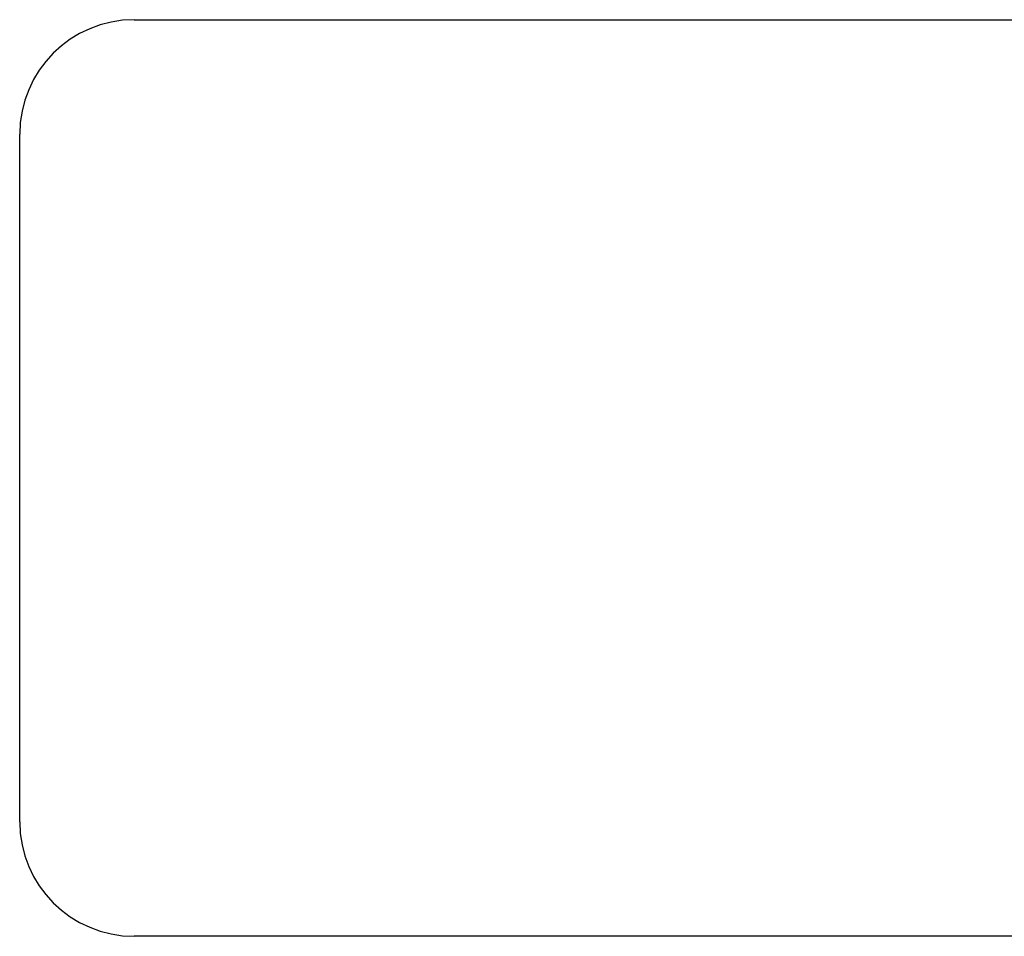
# Model space of a CAD drawing. Header units: inches. Extents: x 2.3 to 72.2, y 3.3 to 39.4.
# Tile 46 of 76: x 8.7 to 10.8, y 23.6 to 25.6. Entities that reach past the tile are written whole.
import ezdxf

# ---------------------------------------------------------------- set-up
doc = ezdxf.new("R2010")
doc.units = ezdxf.units.IN
doc.header["$MEASUREMENT"] = 0
doc.layers.add('Visible Edges(ANSI)', color=7, linetype='Continuous', lineweight=25)

msp = doc.modelspace()

# ---------------------------------------------------------------- linework, layer by layer
at = {"layer": 'Visible Edges(ANSI)'}
for p, q in [((8.9241, 25.5651), (11.9241, 25.5651)), ((8.6741, 23.8151), (8.6741, 25.3151)), ((11.9241, 23.5651), (8.9241, 23.5651))]:
    msp.add_line(p, q, dxfattribs=at)
for centre, start, end in [((8.9241, 25.3151), 90, 180), ((8.9241, 23.8151), 180, 270)]:
    msp.add_arc(centre, 0.25, start, end, dxfattribs=at)

doc.saveas('drawing.dxf')
